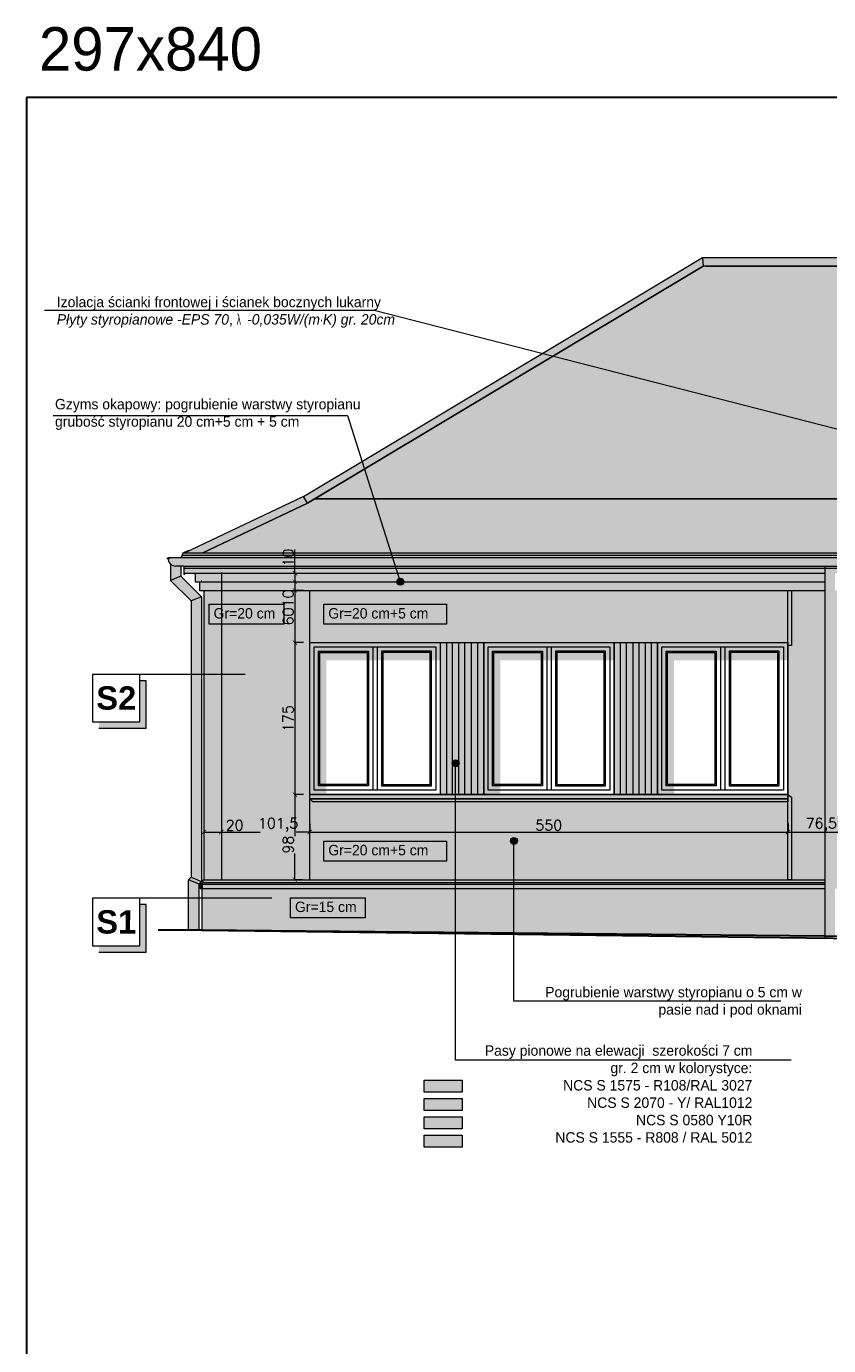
# Model space of a CAD drawing. Header units: millimetres. Extents: x -740 to 33545, y -26688 to 22494.
# Tile 24 of 256: x -740 to 183, y 12593 to 14111. Entities that reach past the tile are written whole.
import ezdxf
from ezdxf.lldxf.tags import DXFTag

# ---------------------------------------------------------------- set-up
doc = ezdxf.new("R2010")
doc.units = ezdxf.units.MM
doc.header["$MEASUREMENT"] = 0
doc.layers.get('Defpoints').update_dxf_attribs({"color": 252})
doc.layers.add('a3', color=252, linetype='Continuous', lineweight=30, plot=False)
for name, color, linetype, lineweight in [('A_linie widokowe', 252, 'Continuous', 18), ('l. przekrojowa', 252, 'Continuous', 30), ('l.przerywana', 252, 'ICAD_ISO03W100', 5), ('l.widokowa', 252, 'Continuous', 15), ('l.wypełnien', 252, 'Continuous', 5), ('linia opisowa', 252, 'Continuous', 9), ('wymiarowanie', 252, 'Continuous', 9)]:
    doc.layers.add(name, color=color, linetype=linetype, lineweight=lineweight)
doc.styles.add('ROMANS', font='romans')
doc.styles.add('styl2', font='simplex.shx')
tags = doc.linetypes.add('ICAD_ISO03W100', pattern=[30, 12, -18]).pattern_tags.tags
tags[6:7] = [DXFTag(74, 4), DXFTag(75, 0), DXFTag(340, '0'), DXFTag(46, 1.0), DXFTag(50, 0.0), DXFTag(44, 0.0), DXFTag(45, 0.0)]
tags[4:5] = [DXFTag(74, 4), DXFTag(75, 0), DXFTag(340, '0'), DXFTag(46, 1.0), DXFTag(50, 0.0), DXFTag(44, 0.0), DXFTag(45, 0.0)]
doc.dimstyles.new('Skala 1-50', dxfattribs={"dimtxt": 12, "dimasz": 5, "dimexe": 1, "dimexo": 1, "dimgap": 1.5, "dimtad": 1, "dimdec": 1, "dimrnd": 0.5, "dimtxsty": 'styl2', "dimblk": 'ARCHTICK', "dimcen": 5, "dimadec": 0, "dimazin": 0, "dimtfac": 1, "dimtdec": 1, "dimtmove": 1, "dimatfit": 3, "dimldrblk": 'ARCHTICK', "dimfxl": 0, "dimlwd": -1, "dimlwe": -1, "dimarcsym": 0})

# ---------------------------------------------------------------- blocks, each defined once
blk = doc.blocks.new('_ArchTick')
at = {"color": 0, "linetype": 'ByBlock', "const_width": 0.15}
blk.add_lwpolyline([(-0.5, -0.5), (0.5, 0.5)], dxfattribs=at)
blk = doc.blocks.new('*D1949')
at = {"layer": 'Defpoints', "color": 0}
for p in [(-535.6, 13201.4), (-515.6, 13201.4), (-515.6, 13184)]:
    blk.add_point(p, dxfattribs=at)
at = {"layer": 'wymiarowanie', "color": 0}
for p, q in [((-535.6, 13194), (-535.6, 13183)), ((-535.6, 13184), (-515.6, 13184)), ((-515.6, 13194), (-515.6, 13183)), ((-515.6, 13184), (-490.1, 13184))]:
    blk.add_line(p, q, dxfattribs=at)
at = {"layer": 'wymiarowanie', "color": 0, "xscale": 5, "yscale": 5, "zscale": 5, "rotation": 180}
blk.add_blockref('_ArchTick', (-535.6, 13184), dxfattribs=at)
at = {"layer": 'wymiarowanie', "color": 0, "xscale": 5, "yscale": 5, "zscale": 5}
blk.add_blockref('_ArchTick', (-515.6, 13184), dxfattribs=at)
at = {"layer": 'wymiarowanie', "color": 0, "insert": (-500.3, 13191.8), "char_height": 12, "attachment_point": 5, "style": 'styl2'}
blk.add_mtext('20', dxfattribs=at)
blk = doc.blocks.new('*D1950')
at = {"layer": 'Defpoints', "color": 0}
for p in [(-515.6, 13201.4), (-414, 13206.8), (-414, 13184)]:
    blk.add_point(p, dxfattribs=at)
at = {"layer": 'wymiarowanie', "color": 0}
for p, q in [((-515.6, 13194), (-515.6, 13183)), ((-515.6, 13184), (-471.1, 13184)), ((-414, 13184), (-429.6, 13184)), ((-414, 13194), (-414, 13183))]:
    blk.add_line(p, q, dxfattribs=at)
at = {"layer": 'wymiarowanie', "color": 0, "xscale": 5, "yscale": 5, "zscale": 5, "rotation": 180}
blk.add_blockref('_ArchTick', (-515.6, 13184), dxfattribs=at)
at = {"layer": 'wymiarowanie', "color": 0, "xscale": 5, "yscale": 5, "zscale": 5}
blk.add_blockref('_ArchTick', (-414, 13184), dxfattribs=at)
at = {"layer": 'wymiarowanie', "color": 0, "insert": (-450.3, 13192.3), "char_height": 12, "attachment_point": 5, "style": 'styl2'}
blk.add_mtext('101,5', dxfattribs=at)
blk = doc.blocks.new('*D1951')
at = {"layer": 'Defpoints', "color": 0}
for p in [(-414, 13206.8), (136.1, 13204.3), (136.1, 13184)]:
    blk.add_point(p, dxfattribs=at)
at = {"layer": 'wymiarowanie', "color": 0}
for p, q in [((-414, 13194), (-414, 13183)), ((-414, 13184), (136.1, 13184)), ((136.1, 13194), (136.1, 13183))]:
    blk.add_line(p, q, dxfattribs=at)
at = {"layer": 'wymiarowanie', "color": 0, "xscale": 5, "yscale": 5, "zscale": 5, "rotation": 180}
blk.add_blockref('_ArchTick', (-414, 13184), dxfattribs=at)
at = {"layer": 'wymiarowanie', "color": 0, "xscale": 5, "yscale": 5, "zscale": 5}
blk.add_blockref('_ArchTick', (136.1, 13184), dxfattribs=at)
at = {"layer": 'wymiarowanie', "color": 0, "insert": (-139, 13191.8), "char_height": 12, "attachment_point": 5, "style": 'styl2'}
blk.add_mtext('550', dxfattribs=at)
blk = doc.blocks.new('*D1952')
at = {"layer": 'Defpoints', "color": 0}
for p in [(136.1, 13204.3), (212.4, 13194.8), (212.4, 13184)]:
    blk.add_point(p, dxfattribs=at)
at = {"layer": 'wymiarowanie', "color": 0}
for p, q in [((136.1, 13194), (136.1, 13183)), ((136.1, 13184), (212.4, 13184)), ((212.4, 13193.8), (212.4, 13183))]:
    blk.add_line(p, q, dxfattribs=at)
at = {"layer": 'wymiarowanie', "color": 0, "xscale": 5, "yscale": 5, "zscale": 5, "rotation": 180}
blk.add_blockref('_ArchTick', (136.1, 13184), dxfattribs=at)
at = {"layer": 'wymiarowanie', "color": 0, "xscale": 5, "yscale": 5, "zscale": 5}
blk.add_blockref('_ArchTick', (212.4, 13184), dxfattribs=at)
at = {"layer": 'wymiarowanie', "color": 0, "insert": (174.3, 13192.3), "char_height": 12, "attachment_point": 5, "style": 'styl2'}
blk.add_mtext('76,5', dxfattribs=at)
blk = doc.blocks.new('*D1965')
at = {"layer": 'Defpoints', "color": 0}
for p in [(-419.2, 13462.1), (-431, 13402.1), (-414, 13402.1)]:
    blk.add_point(p, dxfattribs=at)
at = {"layer": 'wymiarowanie', "color": 0}
for p, q in [((-421, 13462.1), (-432, 13462.1)), ((-431, 13462.1), (-431, 13402.1)), ((-421, 13402.1), (-432, 13402.1))]:
    blk.add_line(p, q, dxfattribs=at)
at = {"layer": 'wymiarowanie', "color": 0, "xscale": 5, "yscale": 5, "zscale": 5}
for p, rotation in [((-431, 13462.1), 90), ((-431, 13402.1), 270)]:
    blk.add_blockref('_ArchTick', p, dxfattribs=dict(at, rotation=rotation))
at = {"layer": 'wymiarowanie', "color": 0, "insert": (-438.8, 13432.1), "char_height": 12, "attachment_point": 5, "rotation": 90, "style": 'styl2'}
blk.add_mtext('60', dxfattribs=at)
blk = doc.blocks.new('*D1966')
at = {"layer": 'Defpoints', "color": 0}
for p in [(-414, 13402.1), (-431, 13227.1), (-414, 13227.1)]:
    blk.add_point(p, dxfattribs=at)
at = {"layer": 'wymiarowanie', "color": 0}
for p, q in [((-421, 13402.1), (-432, 13402.1)), ((-431, 13402.1), (-431, 13227.1)), ((-421, 13227.1), (-432, 13227.1))]:
    blk.add_line(p, q, dxfattribs=at)
at = {"layer": 'wymiarowanie', "color": 0, "xscale": 5, "yscale": 5, "zscale": 5}
for p, rotation in [((-431, 13402.1), 90), ((-431, 13227.1), 270)]:
    blk.add_blockref('_ArchTick', p, dxfattribs=dict(at, rotation=rotation))
at = {"layer": 'wymiarowanie', "color": 0, "insert": (-438.7, 13314.6), "char_height": 12, "attachment_point": 5, "rotation": 90, "style": 'styl2'}
blk.add_mtext('175', dxfattribs=at)
blk = doc.blocks.new('*D1967')
at = {"layer": 'Defpoints', "color": 0}
for p in [(-414, 13227.1), (-431, 13129.1), (-420.7, 13129.1)]:
    blk.add_point(p, dxfattribs=at)
at = {"layer": 'wymiarowanie', "color": 0}
for p, q in [((-421, 13227.1), (-432, 13227.1)), ((-431, 13227.1), (-431, 13179.4)), ((-431, 13129.1), (-431, 13159.3)), ((-421.7, 13129.1), (-432, 13129.1))]:
    blk.add_line(p, q, dxfattribs=at)
at = {"layer": 'wymiarowanie', "color": 0, "xscale": 5, "yscale": 5, "zscale": 5}
for p, rotation in [((-431, 13227.1), 90), ((-431, 13129.1), 270)]:
    blk.add_blockref('_ArchTick', p, dxfattribs=dict(at, rotation=rotation))
at = {"layer": 'wymiarowanie', "color": 0, "insert": (-438.7, 13169.4), "char_height": 12, "attachment_point": 5, "rotation": 90, "style": 'styl2'}
blk.add_mtext('98', dxfattribs=at)
blk = doc.blocks.new('*D1968')
at = {"layer": 'Defpoints', "color": 0}
for p in [(-456.7, 13481.9), (-456.7, 13472.1), (-431, 13472.1)]:
    blk.add_point(p, dxfattribs=at)
at = {"layer": 'wymiarowanie', "color": 0}
for p, q in [((-431, 13481.9), (-431, 13509.1)), ((-441, 13481.9), (-430, 13481.9)), ((-441, 13472.1), (-430, 13472.1)), ((-431, 13481.9), (-431, 13472.1))]:
    blk.add_line(p, q, dxfattribs=at)
at = {"layer": 'wymiarowanie', "color": 0, "xscale": 5, "yscale": 5, "zscale": 5}
for p, rotation in [((-431, 13481.9), 90), ((-431, 13472.1), 270)]:
    blk.add_blockref('_ArchTick', p, dxfattribs=dict(at, rotation=rotation))
at = {"layer": 'wymiarowanie', "color": 0, "insert": (-438.8, 13499.8), "char_height": 12, "attachment_point": 5, "rotation": 90, "style": 'styl2'}
blk.add_mtext('10', dxfattribs=at)
blk = doc.blocks.new('*D1969')
at = {"layer": 'Defpoints', "color": 0}
for p in [(-456.7, 13472.1), (-458.4, 13462.1), (-431, 13462.1)]:
    blk.add_point(p, dxfattribs=at)
at = {"layer": 'wymiarowanie', "color": 0}
for p, q in [((-441, 13472.1), (-430, 13472.1)), ((-431, 13472.1), (-431, 13462.1)), ((-441, 13462.1), (-430, 13462.1))]:
    blk.add_line(p, q, dxfattribs=at)
at = {"layer": 'wymiarowanie', "color": 0, "xscale": 5, "yscale": 5, "zscale": 5}
for p, rotation in [((-431, 13472.1), 90), ((-431, 13462.1), 270)]:
    blk.add_blockref('_ArchTick', p, dxfattribs=dict(at, rotation=rotation))
at = {"layer": 'wymiarowanie', "color": 0, "insert": (-438.8, 13452.9), "char_height": 12, "attachment_point": 5, "rotation": 90, "style": 'styl2'}
blk.add_mtext('10', dxfattribs=at)

msp = doc.modelspace()

# ---------------------------------------------------------------- hatches: boundary and pattern name
at = {"layer": 'l.wypełnien'}
h = msp.add_hatch(color=256, dxfattribs=at)
h.paths.add_polyline_path([(37.59, 13845.32), (-420.82, 13570.51), (-557.95, 13505.48), (-558.92, 13505.48), (-559.83, 13505.05), (-561.66, 13499.85), (-576.18, 13499.85), (-577.06, 13499.11, 0.4142136), (-568.06, 13490.11), (-558.58, 13490.11), (-558.58, 13481.93), (2522.56, 13481.93), (2522.56, 13490.11), (2532.05, 13490.11, 0.4036982), (2540.82, 13498.57), (2540.3, 13499.86), (2525.65, 13499.85), (2523.82, 13505.05), (2522.91, 13505.48), (2521.94, 13505.48), (2385.14, 13570.31), (1926.4, 13845.32)])
h.paths.add_polyline_path([(287.38, 13660.58), (657.58, 13660.58), (657.58, 13567.59), (287.38, 13567.59)], flags=16)
h.paths.add_polyline_path([(1371.96, 13660.58), (1724.38, 13660.58), (1724.38, 13567.59), (1371.96, 13567.59)], flags=16)
h = msp.add_hatch(dxfattribs=at)
h.set_pattern_fill('SPANTILE', color=256, scale=17, style=0)
h.set_pattern_definition([(274.9697, (15.64, 17), (-16.99985222, 204.000017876), [15.699024, -376.776457]), (180, (17, 1.36), (-17, -17), [1.36, -15.64]), (0, (0, 0), (17, 17), [4.76, -12.24]), (90, (4.76, 0), (-17, 17), [1.7, -15.3]), (270, (15.64, 1.7), (17, -17), [1.7, -15.3]), (0, (15.64, 0), (17, 17), [1.36, -15.64]), (0, (0, 1.36), (17, 17), [3.4, -13.6]), (85.0303, (3.4, 1.36), (16.99985222, 204.000017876), [15.699024, -376.776457]), (52.6961, (3.4, 2.21), (-220.999760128, -289.00018261), [4.488136, -444.32475]), (18.4349, (6.12, 5.78), (34.0000074, 16.9999729), [4.300694, -49.458015]), (341.5651, (10.2, 7.14), (-34.0000074, 16.9999729), [4.300694, -49.458015]), (307.3039, (14.28, 5.78), (220.999760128, -289.00018261), [4.488136, -444.32475]), (20.2249, (6.97, 4.59), (-186.999953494, -68.000141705), [3.442245, -340.781524]), (339.7751, (10.2, 5.78), (186.999953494, -68.000141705), [3.442245, -340.781524]), (307.4054, (13.43, 4.59), (170.000169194, -220.999871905), [3.638153, -360.177725]), (52.5946, (4.76, 1.7), (-170.000169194, -220.999871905), [3.638153, -360.177725])])
h.paths.add_polyline_path([(2380.52, 13562.59), (2500.93, 13505.48), (-533.93, 13505.48), (-413.12, 13562.61), (41.43, 13835.32), (1126.41, 13835.32), (1126.41, 13818.87), (1170.37, 13818.87), (1170.37, 13835.32), (1786.86, 13835.32), (1786.86, 13805.94), (1846.86, 13805.94), (1846.86, 13835.32), (1925.58, 13835.32)])
h.paths.add_polyline_path([(287.38, 13660.58), (657.58, 13660.58), (657.58, 13567.59), (287.38, 13567.59)], flags=16)
h.paths.add_polyline_path([(1371.96, 13660.58), (1724.38, 13660.58), (1724.38, 13567.59), (1371.96, 13567.59)], flags=16)
h = msp.add_hatch(color=256, dxfattribs=at)
h.paths.add_polyline_path([(-550.3, 13347.57), (-550.3, 13424.96), (-550.3, 13449.92), (-538.3, 13454.89), (-538.3, 13347.57)])
h.paths.add_polyline_path([(-538.3, 13224.58), (-550.3, 13224.58), (-550.3, 13131.94), (-543.4, 13129.08), (-538.3, 13129.08)])
h.paths.add_polyline_path([(-550.3, 13449.92), (-574.06, 13473.68), (-562.06, 13478.65), (-538.3, 13454.89)])
h.paths.add_polyline_path([(-538.3, 13224.58), (-550.3, 13224.58), (-550.3, 13305.58), (-538.3, 13305.58)])
h.paths.add_polyline_path([(-550.3, 13305.58), (-550.3, 13347.57), (-538.3, 13347.57), (-538.3, 13305.58)])
h.paths.add_polyline_path([(-553.18, 13090.56), (-553.18, 13129.05), (-541.18, 13124.08), (-541.18, 13090.56)])
h.paths.add_polyline_path([(-541.18, 13071.08), (-553.18, 13071.08), (-553.18, 13090.56), (-541.18, 13090.56)])
h.paths.add_polyline_path([(-562.06, 13478.65), (-562.06, 13484.1), (-574.06, 13484.1), (-574.06, 13473.68)])
h.paths.add_polyline_path([(-574.06, 13484.1), (-574.06, 13492.4, 0.1844831), (-568.06, 13490.11), (-562.06, 13490.11), (-562.06, 13484.1)])
h.paths.add_polyline_path([(-538.3, 13126.97), (-543.4, 13129.08), (-553.15, 13129.08), (-553.18, 13129.05), (-541.18, 13124.08)])
h.paths.add_polyline_path([(-553.15, 13129.08), (-550.3, 13131.94), (-543.4, 13129.08)])
h = msp.add_hatch(color=256, dxfattribs=at)
h.paths.add_polyline_path([(178.25, 13472.09), (-540.58, 13472.09), (-540.58, 13462.09), (178.25, 13462.09)])
h.paths.add_polyline_path([(-545.58, 13481.93), (178.25, 13481.93), (178.25, 13472.09), (-545.58, 13472.09)])
h = msp.add_hatch(color=256, dxfattribs=at)
h.paths.add_polyline_path([(190.25, 13314.58), (212.44, 13314.58), (212.44, 13207.08), (713.83, 13207.08), (618.49, 13166.23), (618.49, 13160.79), (726.53, 13207.08), (788.5, 13207.08), (788.5, 13166.23), (788.5, 13160.79), (788.5, 13114.08), (783.5, 13114.08), (783.5, 13099.08), (783.5, 13084.08), (783.5, 13058.02), (643.5, 13059.4), (643.5, 13129.08), (190.25, 13129.08)])
h.paths.add_polyline_path([(190.25, 13314.58), (190.25, 13462.09), (801.94, 13462.09), (801.94, 13422.08), (212.44, 13422.08), (212.44, 13314.58)])
h.paths.add_polyline_path([(136.06, 13129.08), (136.06, 13218.65), (-410.38, 13218.65), (-413.99, 13222.08), (-413.99, 13129.08)])
h.paths.add_polyline_path([(-413.99, 13402.08), (-263.99, 13402.08), (-263.57, 13402.08), (-256.57, 13402.08), (-249.71, 13402.08), (-242.71, 13402.08), (-235.44, 13402.08), (-228.44, 13402.08), (-220.75, 13402.08), (-213.75, 13402.08), (-63.75, 13402.08), (-56.75, 13402.08), (-49.48, 13402.08), (-42.48, 13402.08), (-35.21, 13402.08), (-28.21, 13402.08), (-20.94, 13402.08), (-13.94, 13402.08), (136.06, 13402.08), (136.06, 13462.09), (-413.99, 13462.09)])
h.paths.add_polyline_path([(-515.58, 13129.08), (-413.99, 13129.08), (-413.99, 13314.58), (-515.58, 13314.58)])
h.paths.add_polyline_path([(-515.58, 13314.58), (-413.99, 13314.58), (-413.99, 13402.08), (-413.99, 13462.09), (-515.58, 13462.09), (-515.58, 13365.42)])
h.paths.add_polyline_path([(136.06, 13227.08), (140.09, 13224.16), (140.09, 13129.08), (178.25, 13129.08), (178.25, 13314.58), (136.06, 13314.58)])
h.paths.add_polyline_path([(178.25, 13314.58), (178.25, 13462.09), (140.09, 13462.09), (140.09, 13398.59), (136.06, 13398.59), (136.06, 13314.58)])
h.paths.add_polyline_path([(-535.58, 13129.08), (-515.58, 13129.08), (-515.58, 13314.58), (-535.58, 13314.58)])
h.paths.add_polyline_path([(-515.58, 13365.42), (-515.58, 13462.09), (-535.58, 13462.09), (-535.58, 13365.42)])
h.paths.add_polyline_path([(-535.58, 13314.58), (-515.58, 13314.58), (-515.58, 13365.42), (-535.58, 13365.42)])
h.paths.add_polyline_path([(793.5, 13166.23), (793.5, 13160.79), (793.5, 13132.08), (801.94, 13132.08), (801.94, 13207.08), (793.5, 13207.08)])
for points in [[(136.06, 13462.09), (140.09, 13462.09), (140.09, 13398.59), (136.06, 13398.59)], [(-413.99, 13227.08), (-394.97, 13227.08), (-394.97, 13381.77), (-263.99, 13381.77), (-263.99, 13402.08), (-413.99, 13402.08)], [(-213.75, 13227.08), (-194.73, 13227.08), (-194.73, 13381.77), (-63.75, 13381.77), (-63.75, 13402.08), (-213.75, 13402.08)], [(-13.94, 13227.08), (5.08, 13227.08), (5.08, 13381.77), (136.06, 13381.77), (136.06, 13402.08), (-13.94, 13402.08)], [(136.06, 13227.08), (140.09, 13224.16), (140.09, 13129.08), (136.06, 13129.08)], [(136.06, 13218.65), (-410.38, 13218.65), (-413.99, 13222.08), (136.06, 13222.08)], [(-536.56, 13129.08), (643.5, 13129.08), (643.5, 13118.92), (-536.56, 13118.92)], [(-538.18, 13118.92), (178.25, 13118.92), (178.25, 13061.87), (-538.18, 13071.05)]]:
    msp.add_hatch(color=256, dxfattribs=at).paths.add_polyline_path(points)
h = msp.add_hatch(color=256, dxfattribs=at)
h.paths.add_polyline_path([(-539.77, 13123.92), (-536.56, 13123.92), (-536.56, 13118.92), (-538.18, 13118.92), (-539.77, 13118.92)])
h.paths.add_polyline_path([(-539.77, 13123.92), (-536.56, 13125.78), (-536.56, 13123.92)])
h = msp.add_hatch(dxfattribs=at)
h.set_pattern_fill('CONC', color=256, scale=17, style=0)
h.set_pattern_definition([(0, (16.15, 10.88), (0, 17), [0, -17]), (0, (16.32, 4.93), (0, 17), [0, -17]), (0, (16.83, 14.11), (0, 17), [0, -17]), (338.1986, (7.99, 8.84), (51.00000464, -16.9999985), [1.83095, -89.716854]), (216.8699, (9.69, 8.16), (50.9999986, 34.0000021), [0.85, -84.15]), (130.6013, (9.01, 7.65), (85.00000716, -101.9999833), [1.567315, -155.164933]), (206.5651, (3.4, 5.61), (-16.9999857, -17.0000223), [0.380137, -37.63302]), (326.3099, (3.06, 5.44), (33.9999925, -17.0000227), [0.612952, -60.681432]), (108.4349, (3.57, 5.1), (-16.9999729, 34.0000074), [0.53759, -53.221135]), (225, (14.28, 3.91), (-4e-15, -17.000005), [0.721242, -23.32038]), (0, (13.77, 3.4), (17, 17), [1.02, -15.98]), (135, (14.79, 3.4), (-17.000005, 2e-15), [0.721242, -23.32038]), (251.5651, (12.24, 14.79), (16.9999729, 34.0000074), [0.53759, -53.221135]), (0, (12.07, 14.28), (17, 17), [0.85, -16.15]), (143.1301, (12.92, 14.28), (-50.9999986, 34.0000021), [0.85, -84.15]), (213.6901, (3.23, 14.96), (33.9999925, 17.0000227), [0.612952, -60.681432]), (341.5651, (2.72, 14.62), (-34.0000074, 16.9999729), [1.075182, -52.683544]), (126.8699, (3.74, 14.28), (34.0000021, -50.9999986), [0.85, -84.15]), (0, (8.16, 14.28), (0, 17), [0, -17]), (0, (3.57, 9.86), (0, 17), [0, -17]), (0, (8.33, 3.57), (0, 17), [0, -17]), (0, (12.92, 8.84), (0, 17), [0, -17]), (0, (7.99, 11.73), (0, 17), [0, -17]), (0, (4.25, 12.24), (0, 17), [0, -17]), (0, (5.78, 11.22), (0, 17), [0, -17]), (0, (5.1, 7.14), (0, 17), [0, -17]), (0, (1.02, 7.82), (0, 17), [0, -17]), (0, (1.19, 11.73), (0, 17), [0, -17]), (0, (0.68, 15.47), (0, 17), [0, -17]), (0, (5.95, 16.15), (0, 17), [0, -17]), (0, (9.69, 16.83), (0, 17), [0, -17]), (0, (15.64, 16.15), (0, 17), [0, -17]), (0, (11.56, 10.88), (0, 17), [0, -17]), (0, (9.86, 13.94), (0, 17), [0, -17]), (0, (11.22, 5.78), (0, 17), [0, -17]), (0, (6.12, 4.93), (0, 17), [0, -17]), (0, (11.22, 1.19), (0, 17), [0, -17]), (0, (5.61, 2.21), (0, 17), [0, -17]), (0, (0.17, 1.7), (0, 17), [0, -17]), (0, (2.21, 0.85), (0, 17), [0, -17]), (0, (2.38, 3.23), (0, 17), [0, -17]), (0, (13.77, 0.51), (0, 17), [0, -17]), (0, (15.81, 7.48), (0, 17), [0, -17]), (0, (14.96, 12.58), (0, 17), [0, -17]), (0, (7.14, 0.34), (0, 17), [0, -17])])
h.paths.add_polyline_path([(178.25, 13064), (178.25, 13118.92), (-535.16, 13118.92), (-536.75, 13118.92), (-535.16, 13118.92), (-535.16, 13071.05)])
at = {"layer": 'linia opisowa'}
for points in [[(-601.87, 13358.13), (-609.15, 13358.13), (-609.15, 13310.79), (-656.49, 13310.79), (-656.49, 13303.51), (-601.87, 13303.51)], [(-601.87, 13100.4), (-609.15, 13100.4), (-609.15, 13053.06), (-656.49, 13053.06), (-656.49, 13045.77), (-601.87, 13045.77)]]:
    msp.add_hatch(color=256, dxfattribs=at).paths.add_polyline_path(points)
at = {"layer": 'wymiarowanie'}
h = msp.add_hatch(color=256, dxfattribs=at)
h.paths.add_polyline_path([(178.25, 13472.09), (178.25, 13462.09), (178.25, 13129.08), (178.25, 13125.78), (178.25, 13123.92), (178.25, 13118.92), (178.25, 13064), (190.25, 13063.88), (190.25, 13118.92), (190.25, 13123.92), (190.25, 13125.78), (190.25, 13129.08), (190.25, 13462.09), (190.25, 13472.09), (190.25, 13481.93), (190.25, 13490.11), (178.25, 13490.11), (178.25, 13481.93)])
h.paths.add_polyline_path([(178.25, 13064), (190.25, 13063.88), (190.25, 13061.72), (178.25, 13061.87)])
at = {"layer": 'wymiarowanie', "ltscale": 0.3}
for points in [[(-313.83, 13472.09, -1), (-305.75, 13472.09, -1)], [(-250.25, 13263.13, -1), (-242.17, 13263.13, -1)], [(-183.18, 13173.71, -1), (-175.11, 13173.71, -1)]]:
    msp.add_hatch(color=256, dxfattribs=at).paths.add_polyline_path(points)
at = {"layer": 'wymiarowanie'}
for points in [[(-263.57, 13402.08), (-256.57, 13402.08), (-256.57, 13227.08), (-263.57, 13227.08)], [(-263.57, 13402.08), (-213.75, 13402.08), (-213.75, 13227.08), (-263.57, 13227.08)], [(-249.71, 13402.08), (-242.71, 13402.08), (-242.71, 13227.08), (-249.71, 13227.08)], [(-235.44, 13402.08), (-228.44, 13402.08), (-228.44, 13227.08), (-235.44, 13227.08)], [(-220.75, 13402.08), (-213.75, 13402.08), (-213.75, 13227.08), (-220.75, 13227.08)], [(-63.75, 13402.08), (-56.75, 13402.08), (-56.75, 13227.08), (-63.75, 13227.08)], [(-63.75, 13402.08), (-13.94, 13402.08), (-13.94, 13227.08), (-63.75, 13227.08)], [(-49.48, 13402.08), (-42.48, 13402.08), (-42.48, 13227.08), (-49.48, 13227.08)], [(-35.21, 13402.08), (-28.21, 13402.08), (-28.21, 13227.08), (-35.21, 13227.08)], [(-20.94, 13402.08), (-13.94, 13402.08), (-13.94, 13227.08), (-20.94, 13227.08)], [(-413.99, 13227.08), (136.06, 13227.08), (136.06, 13222.08), (-413.99, 13222.08)], [(-282.2, 12898.24), (-238.68, 12898.24), (-238.68, 12884.56), (-282.2, 12884.56)], [(-282.2, 12877.17), (-238.68, 12877.17), (-238.68, 12863.49), (-282.2, 12863.49)], [(-282.2, 12856.1), (-238.68, 12856.1), (-238.68, 12842.42), (-282.2, 12842.42)], [(-282.2, 12835.03), (-238.68, 12835.03), (-238.68, 12821.35), (-282.2, 12821.35)]]:
    msp.add_hatch(color=256, dxfattribs=at).paths.add_polyline_path(points)

# ---------------------------------------------------------------- linework, layer by layer
at = {"layer": 'a3'}
msp.add_lwpolyline([(-739.79, 14029.38), (-739.79, 12544.38), (1360.21, 12544.38), (1360.21, 14029.38), (-739.79, 14029.38)], dxfattribs=at)
at = {"layer": 'A_linie widokowe', "linetype": 'Continuous', "lineweight": -2}
for points in [[(-408.19, 13567.59), (120, 13567.59), (120, 13567.59)], [(983.5, 13567.59), (-405.17, 13567.59)]]:
    msp.add_lwpolyline(points, dxfattribs=at)
at = {"layer": 'l. przekrojowa'}
for q in [(-588.43, 13071.08), (783.5, 13054.08)]:
    msp.add_line((-538.18, 13071.08), q, dxfattribs=at)
at = {"layer": 'l. przekrojowa', "linetype": 'ICAD_ISO03W100', "ltscale": 0.5}
msp.add_line((2495.72, 13041.08), (-538.18, 13071.08), dxfattribs=at)
at = {"layer": 'l.przerywana', "ltscale": 0.3}
for p, q in [((-515.58, 13482.58), (-515.58, 13129.08)), ((-536.56, 13129.08), (178.25, 13129.08))]:
    msp.add_line(p, q, dxfattribs=at)
at = {"layer": 'l.widokowa'}
for p, q in [((37.59, 13845.32), (193.56, 13845.32)), ((37.59, 13845.32), (38.41, 13835.32)), ((41.43, 13835.32), (193.56, 13835.32)), ((-416.53, 13562.59), (-421.16, 13570.31)), ((-577.06, 13499.11), (-578.26, 13498.42)), ((-574.06, 13492.4), (-574.06, 13473.68)), ((-559.06, 13490.11), (-568.06, 13490.11)), ((-562.06, 13490.11), (-562.06, 13478.65)), ((178.25, 13490.11), (178.25, 13061.87)), ((-562.06, 13478.65), (-574.06, 13473.68)), ((-574.06, 13473.68), (-550.3, 13449.92)), ((-562.06, 13478.65), (-538.3, 13454.89)), ((-558.58, 13480.39), (-557.47, 13481.22)), ((-545.58, 13472.09), (-540.58, 13472.09)), ((-538.3, 13454.89), (-550.3, 13449.92)), ((-538.3, 13454.89), (-538.3, 13126.97)), ((-537.56, 13462.09), (178.25, 13462.09)), ((-535.58, 13462.09), (-535.58, 13129.08)), ((-550.3, 13449.92), (-550.3, 13131.94)), ((-553.18, 13129.05), (-550.3, 13131.94)), ((-541.18, 13124.08), (-553.18, 13129.05)), ((-550.3, 13131.94), (-538.3, 13126.97)), ((-541.18, 13124.08), (-538.3, 13126.97)), ((-536.56, 13125.78), (-536.56, 13129.08)), ((-536.56, 13129.08), (-535.58, 13129.08)), ((-538.18, 13118.92), (-538.18, 13071.05))]:
    msp.add_line(p, q, dxfattribs=at)
at = {"layer": 'l.widokowa', "ltscale": 0.3}
for p, q in [((-557.95, 13505.48), (-420.82, 13570.51)), ((-539.77, 13123.92), (178.25, 13123.92)), ((-536.56, 13129.08), (178.25, 13129.08)), ((-536.56, 13125.78), (178.25, 13125.78)), ((-539.77, 13118.92), (178.25, 13118.92))]:
    msp.add_line(p, q, dxfattribs=at)
at = {"layer": 'l.widokowa'}
for points in [[(38.41, 13835.32), (-416.53, 13562.59), (-536.95, 13505.48), (2500.93, 13505.48), (2380.52, 13562.59), (1925.58, 13835.32), (1846.86, 13835.32)], [(1126.41, 13835.32), (38.41, 13835.32)], [(-536.95, 13505.48), (-416.53, 13562.59)], [(-576.18, 13499.85), (983.5, 13499.85)], [(-553.3, 13508.09), (-559.83, 13505.05), (-561.66, 13499.85)], [(-553.3, 13508.09), (-559.83, 13505.05), (-561.66, 13499.85)], [(-560.67, 13502.67), (983.5, 13502.67)], [(-558.92, 13505.48), (983.5, 13505.48)], [(-558.58, 13490.11), (-558.58, 13480.26)], [(-558.58, 13490.11), (178.25, 13490.11)], [(178.25, 13490.11), (983.5, 13490.11)], [(-558.58, 13481.93), (178.25, 13481.93)], [(-545.58, 13481.93), (-545.58, 13472.09)], [(-540.58, 13472.09), (-540.58, 13462.09)], [(-538.58, 13473.18), (-538.74, 13473.18), (-538.74, 13473.18)], [(-540.58, 13462.09), (-535.58, 13462.09), (-535.58, 13462.09)], [(-553.18, 13071.08), (-553.18, 13129.05)], [(-541.18, 13071.08), (-541.18, 13124.08)], [(-536.56, 13125.78), (-539.77, 13123.92), (-539.77, 13118.92), (-539.02, 13119.67)]]:
    msp.add_lwpolyline(points, dxfattribs=at)
at = {"layer": 'l.widokowa', "ltscale": 0.3}
for points in [[(-421.16, 13570.31), (37.59, 13845.32)], [(-416.53, 13562.59), (38.41, 13835.32)]]:
    msp.add_lwpolyline(points, dxfattribs=at)
at = {"layer": 'l.widokowa'}
for points in [[(-413.99, 13402.08), (-263.99, 13402.08), (-263.99, 13227.08), (-413.99, 13227.08)], [(-413.99, 13402.08), (136.06, 13402.08), (136.06, 13227.08), (-413.99, 13227.08)], [(-263.57, 13402.08), (-256.57, 13402.08), (-256.57, 13227.08), (-263.57, 13227.08)], [(-249.71, 13402.08), (-242.71, 13402.08), (-242.71, 13227.08), (-249.71, 13227.08)], [(-235.44, 13402.08), (-228.44, 13402.08), (-228.44, 13227.08), (-235.44, 13227.08)], [(-220.75, 13402.08), (-213.75, 13402.08), (-213.75, 13227.08), (-220.75, 13227.08)], [(-213.75, 13402.08), (-63.75, 13402.08), (-63.75, 13227.08), (-213.75, 13227.08)], [(-63.75, 13402.08), (-56.75, 13402.08), (-56.75, 13227.08), (-63.75, 13227.08)], [(-49.48, 13402.08), (-42.48, 13402.08), (-42.48, 13227.08), (-49.48, 13227.08)], [(-35.21, 13402.08), (-28.21, 13402.08), (-28.21, 13227.08), (-35.21, 13227.08)], [(-20.94, 13402.08), (-13.94, 13402.08), (-13.94, 13227.08), (-20.94, 13227.08)], [(-13.94, 13402.08), (136.06, 13402.08), (136.06, 13227.08), (-13.94, 13227.08)], [(-413.99, 13227.08), (136.06, 13227.08), (136.06, 13222.08), (-413.99, 13222.08)]]:
    msp.add_lwpolyline(points, close=True, dxfattribs=at)
msp.add_circle((-576.31, 13499.11), 0.75, dxfattribs=at)
msp.add_arc((-568.06, 13499.11), 9, 180, 270, dxfattribs=at)
at = {"layer": 'l.wypełnien'}
for p, q in [((-542.56, 13472.09), (178.25, 13472.09)), ((-413.99, 13129.08), (-413.99, 13462.05)), ((136.06, 13129.08), (136.06, 13461.89)), ((-341.49, 13397.08), (-341.49, 13232.08)), ((-336.49, 13397.08), (-336.49, 13232.08)), ((-141.25, 13397.08), (-141.25, 13232.08)), ((-136.25, 13397.08), (-136.25, 13232.08)), ((58.56, 13397.08), (58.56, 13232.08)), ((63.56, 13397.08), (63.56, 13232.08))]:
    msp.add_line(p, q, dxfattribs=at)
for points in [[(136.06, 13462.09), (140.09, 13462.09), (140.09, 13398.59), (136.06, 13398.59)], [(-408.99, 13397.08), (-341.49, 13397.08), (-341.49, 13232.08), (-408.99, 13232.08)], [(-208.75, 13397.08), (-141.25, 13397.08), (-141.25, 13232.08), (-208.75, 13232.08)], [(-8.94, 13397.08), (58.56, 13397.08), (58.56, 13232.08), (-8.94, 13232.08)], [(-403.99, 13392.08), (-346.49, 13392.08), (-346.49, 13237.08), (-403.99, 13237.08)], [(-402.49, 13390.58), (-347.99, 13390.58), (-347.99, 13238.58), (-402.49, 13238.58)], [(-273.99, 13392.08), (-331.49, 13392.08), (-331.49, 13237.08), (-273.99, 13237.08)], [(-275.49, 13390.58), (-329.99, 13390.58), (-329.99, 13238.58), (-275.49, 13238.58)], [(-203.75, 13392.08), (-146.25, 13392.08), (-146.25, 13237.08), (-203.75, 13237.08)], [(-202.25, 13390.58), (-147.75, 13390.58), (-147.75, 13238.58), (-202.25, 13238.58)], [(-73.75, 13392.08), (-131.25, 13392.08), (-131.25, 13237.08), (-73.75, 13237.08)], [(-75.25, 13390.58), (-129.75, 13390.58), (-129.75, 13238.58), (-75.25, 13238.58)], [(-3.94, 13392.08), (53.56, 13392.08), (53.56, 13237.08), (-3.94, 13237.08)], [(-2.44, 13390.58), (52.06, 13390.58), (52.06, 13238.58), (-2.44, 13238.58)], [(126.06, 13392.08), (68.56, 13392.08), (68.56, 13237.08), (126.06, 13237.08)], [(124.56, 13390.58), (70.06, 13390.58), (70.06, 13238.58), (124.56, 13238.58)], [(136.06, 13227.08), (140.09, 13224.16), (140.09, 13129.08), (136.06, 13129.08)], [(136.06, 13218.65), (-410.38, 13218.65), (-413.99, 13222.08), (136.06, 13222.08)]]:
    msp.add_lwpolyline(points, close=True, dxfattribs=at)
at = {"layer": 'linia opisowa'}
for points in [[(-663.77, 13310.79), (-609.15, 13310.79), (-609.15, 13365.42), (-663.77, 13365.42), (-663.77, 13310.79)], [(-488.17, 13365.42), (-663.77, 13365.42)], [(-656.49, 13303.51), (-601.87, 13303.51), (-601.87, 13358.13), (-609.15, 13358.13)], [(-663.77, 13053.06), (-609.15, 13053.06), (-609.15, 13107.68), (-663.77, 13107.68), (-663.77, 13053.06)], [(-457.47, 13107.68), (-625.3, 13107.68)], [(-656.49, 13045.77), (-601.87, 13045.77), (-601.87, 13100.4), (-609.15, 13100.4)]]:
    msp.add_lwpolyline(points, dxfattribs=at)
at = {"layer": 'wymiarowanie'}
for p, q in [((-370.5, 13663.58), (-309.79, 13472.09)), ((2522.56, 13487.32), (-558.58, 13487.32)), ((-246.21, 12921.42), (-246.21, 13263.13)), ((-179.14, 12989.42), (-179.14, 13173.71)), ((127.7, 12989.42), (-179.14, 12989.42)), ((139.55, 12921.42), (-246.21, 12921.42))]:
    msp.add_line(p, q, dxfattribs=at)
for points in [[(-718.88, 13784.57), (-339.68, 13784.57), (307.38, 13618.49)], [(-709.16, 13663.58), (-370.5, 13663.58)]]:
    msp.add_lwpolyline(points, dxfattribs=at)
for points in [[(-529.49, 13446.16), (-443.64, 13446.16), (-443.64, 13423.15), (-529.49, 13423.15)], [(-397.6, 13446.16), (-256.75, 13446.16), (-256.75, 13423.15), (-397.6, 13423.15)], [(-408.99, 13397.08), (-268.99, 13397.08), (-268.99, 13232.08), (-408.99, 13232.08)], [(-208.75, 13397.08), (-68.75, 13397.08), (-68.75, 13232.08), (-208.75, 13232.08)], [(-8.94, 13397.08), (131.06, 13397.08), (131.06, 13232.08), (-8.94, 13232.08)], [(-397.6, 13173.61), (-256.75, 13173.61), (-256.75, 13150.6), (-397.6, 13150.6)], [(-435.91, 13108.31), (-350.06, 13108.31), (-350.06, 13085.31), (-435.91, 13085.31)], [(-282.2, 12898.24), (-238.68, 12898.24), (-238.68, 12884.56), (-282.2, 12884.56)], [(-282.2, 12877.17), (-238.68, 12877.17), (-238.68, 12863.49), (-282.2, 12863.49)], [(-282.2, 12856.1), (-238.68, 12856.1), (-238.68, 12842.42), (-282.2, 12842.42)], [(-282.2, 12835.03), (-238.68, 12835.03), (-238.68, 12821.35), (-282.2, 12821.35)]]:
    msp.add_lwpolyline(points, close=True, dxfattribs=at)
at = {"layer": 'wymiarowanie', "ltscale": 0.3}
for centre in [(-309.79, 13472.09), (-246.21, 13263.13), (-179.14, 13173.71)]:
    msp.add_circle(centre, 4.04, dxfattribs=at)

# ---------------------------------------------------------------- texts
at = {"layer": 'a3', "insert": (-725.4, 14110.39), "char_height": 50, "width": 481.3, "attachment_point": 1}
msp.add_mtext('{\\fCentury Gothic|b0|i0|c238|p0;297x840}', dxfattribs=at)
at = {"layer": 'linia opisowa', "char_height": 26.8852, "width": 1534.0261, "attachment_point": 5, "rotation": 359.89307}
for s, insert in [('{\\fArial|b1|i0|c238|p34;S2}', (-636.46, 13338.1)), ('{\\fArial|b1|i0|c238|p34;S1}', (-636.46, 13080.37))]:
    msp.add_mtext(s, dxfattribs=dict(at, insert=insert))
at = {"layer": 'wymiarowanie', "char_height": 12, "attachment_point": 1}
for s, insert, width in [('{\\fCentury Gothic|b0|i0|c238|p34;Izolacja ścianki frontowej i ścianek bocznych }{\\fCentury Gothic|b0|i0|c238|p34;lukarny }\\P{\\fCentury Gothic|b0|i1|c0|p34;Płyty styropianowe -EPS 70}{\\fCentury Gothic|b0|i0|c238|p34;, }{\\fCentury Gothic|b0|i0|c238|p34;\\W0.60000x;λ }{\\fCentury Gothic|b0|i1|c0|p34; -0,035W/(m}{\\fArial|b0|i0|c0|p34;\\W0.60000x;·}{\\fCentury Gothic|b0|i1|c238|p34;K) gr. }{\\fCentury Gothic|b0|i1|c238|p34;20cm}\\P\\pi409.93942;{\\fCentury Gothic|b0|i0|c238|p34;\\H1.00000x; }', (-704.82, 13800.07), 409.9394), ('{\\fCentury Gothic|b0|i0|c238|p34;Gzyms okapowy: pogrubienie warstwy styropianu}\\P{\\fCentury Gothic|b0|i0|c238|p34;grubość styropianu 20 cm+5 cm + 5 cm}\\P\\pi621.52874;{\\fCentury Gothic|b0|i0|c238|p34;\\H1.00000x; }', (-706.89, 13682.49), 621.5287), ('{\\fCentury Gothic|b0|i0|c238|p34;Gr=20 cm}\\P\\pi621.52874;{\\fCentury Gothic|b0|i0|c238|p34;\\H1.00000x; }', (-524.47, 13441.73), 621.5287), ('{\\fCentury Gothic|b0|i0|c238|p34;Gr=20 cm+5 cm }\\P\\pi621.52874;{\\fCentury Gothic|b0|i0|c238|p34;\\H1.00000x; }', (-392.58, 13441.73), 621.5287), ('{\\fCentury Gothic|b0|i0|c238|p34;Gr=20 cm+5 cm }\\P\\pi621.52874;{\\fCentury Gothic|b0|i0|c238|p34;\\H1.00000x; }', (-392.58, 13169.18), 621.5287), ('{\\fCentury Gothic|b0|i0|c238|p34;Gr=15 cm}\\P\\pi621.52874;{\\fCentury Gothic|b0|i0|c238|p34;\\H1.00000x; }', (-430.89, 13103.88), 621.5287)]:
    msp.add_mtext(s, dxfattribs=dict(at, insert=insert, width=width))
at = {"layer": 'wymiarowanie', "linetype": 'Continuous', "char_height": 12, "width": 327.6277, "attachment_point": 3, "style": 'ROMANS'}
for s, insert in [('{\\fCentury Gothic|b0|i0|c238|p0;Pogrubienie warstwy styropianu o 5 cm }{\\fCentury Gothic|b0|i0|c238|p0;w pasie nad i pod oknami }', (152.08, 13005.77)), ('{\\fCentury Gothic|b0|i0|c238|p0;Pasy pionowe na elewacji  szerokości 7 }{\\fCentury Gothic|b0|i0|c238|p0;cm gr. 2 cm w kolorystyce:}\\P{\\fCentury Gothic|b0|i0|c238|p0;NCS S 1575 - R108/RAL 3027 }\\P{\\fCentury Gothic|b0|i0|c238|p0;NCS S 2070 - Y/ RAL1012}\\P{\\fCentury Gothic|b0|i0|c238|p0;NCS S 0580 Y10R}\\P{\\fCentury Gothic|b0|i0|c238|p0;NCS S 1555 - R808 / RAL 5012}', (95.09, 12938.5))]:
    msp.add_mtext(s, dxfattribs=dict(at, insert=insert))

# ---------------------------------------------------------------- dimensions: what is measured, and where the dimension line sits
at = {"layer": 'wymiarowanie'}
for base, p1, p2, override, picture, middle in [((-431.01, 13472.09), (-456.75, 13481.93), (-456.75, 13472.09), {"dimtmove": 0, "dimfxl": 10}, '*D1968', (-431.01, 13499.85)), ((-431.01, 13462.09), (-456.75, 13472.09), (-458.38, 13462.09), {"dimtmove": 1, "dimfxl": 10}, '*D1969', (-431.01, 13452.94)), ((-431.01, 13129.08), (-413.99, 13227.08), (-420.66, 13129.08), {"dimtmove": 1, "dimfxl": 10}, '*D1967', (-430.95, 13169.39))]:
    dim = msp.add_linear_dim(base=base, p1=p1, p2=p2, angle=90, dimstyle='Skala 1-50', override=override, dxfattribs=at)
    dim.commit()
    dim.dimension.update_dxf_attribs({"geometry": picture, "text_midpoint": middle, "dimtype": 160})
for base, p1, p2, override, picture, middle in [((-431.01, 13402.08), (-419.24, 13462.09), (-413.99, 13402.08), {"dimtmove": 0, "dimfxl": 10}, '*D1965', (-438.81, 13432.09)), ((-431.01, 13227.08), (-413.99, 13402.08), (-413.99, 13227.08), {"dimtmove": 1, "dimfxl": 10}, '*D1966', (-438.66, 13314.58))]:
    dim = msp.add_linear_dim(base=base, p1=p1, p2=p2, angle=90, dimstyle='Skala 1-50', override=override, dxfattribs=at)
    dim.commit()
    dim.dimension.update_dxf_attribs({"geometry": picture, "text_midpoint": middle})
for base, p1, p2, override, picture, middle in [((-515.58, 13183.97), (-535.58, 13201.44), (-515.58, 13201.44), {"dimtmove": 0, "dimfxl": 10}, '*D1949', (-500.34, 13191.77)), ((136.06057424, 13183.96543932), (-413.98942576, 13206.79255631), (136.06057424, 13204.29255631), {"dimtmove": 1, "dimfxl": 10}, '*D1951', (-138.96442576, 13191.76543932)), ((212.44, 13183.97), (136.06, 13204.29), (212.44, 13194.84), {"dimtmove": 1, "dimfxl": 10}, '*D1952', (174.25, 13192.31))]:
    dim = msp.add_linear_dim(base=base, p1=p1, p2=p2, dimstyle='Skala 1-50', override=override, dxfattribs=at)
    dim.commit()
    dim.dimension.update_dxf_attribs({"geometry": picture, "text_midpoint": middle})
dim = msp.add_linear_dim(base=(-413.99, 13183.97), p1=(-515.58, 13201.44), p2=(-413.99, 13206.79), dimstyle='Skala 1-50', override={"dimtmove": 1, "dimfxl": 10}, dxfattribs=at)
dim.commit()
dim.dimension.update_dxf_attribs({"geometry": '*D1950', "text_midpoint": (-450.32, 13183.97), "dimtype": 160})

doc.saveas('drawing.dxf')
